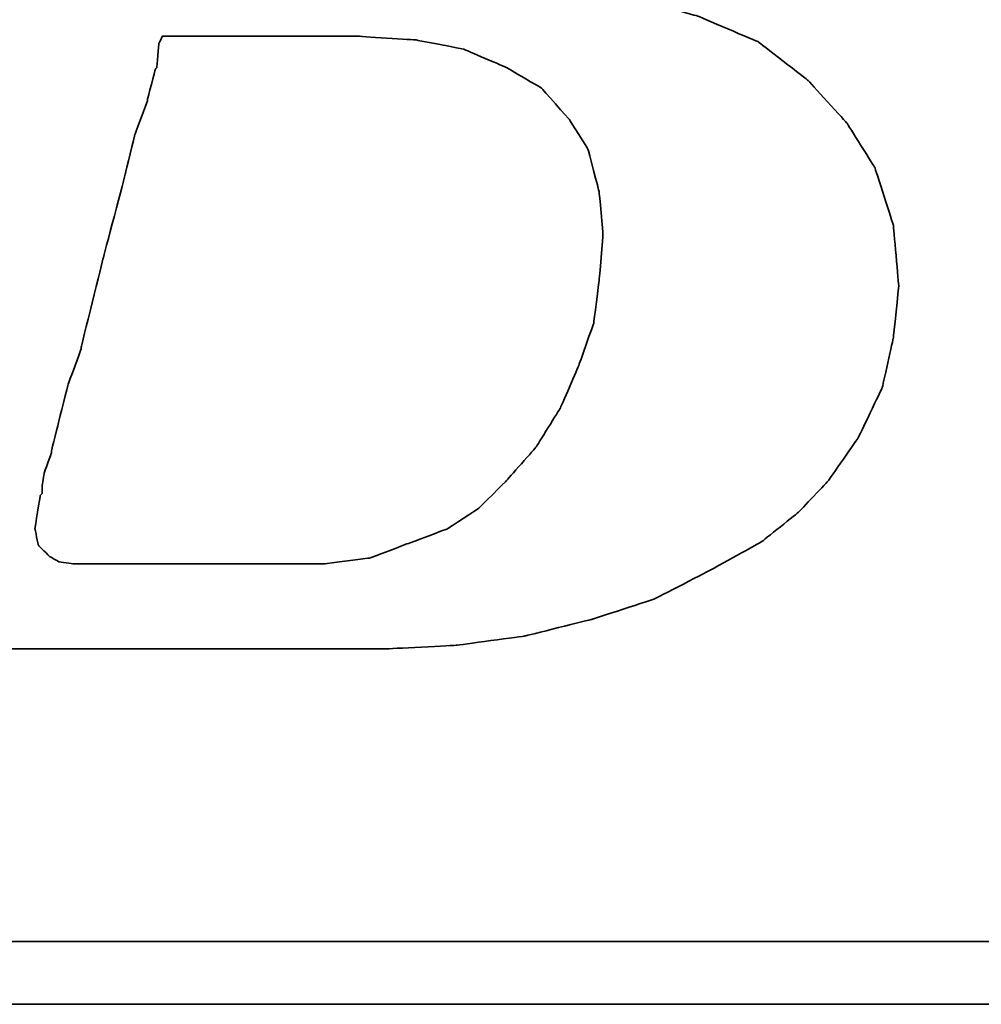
# Model space of a CAD drawing. Header units: inches. Extents: x 11 to 362, y 96 to 274.
# Tile 27 of 48: x 285.08 to 288.09, y 185.58 to 188.67. Entities that reach past the tile are written whole.
import ezdxf

# ---------------------------------------------------------------- set-up
doc = ezdxf.new("R2010")
doc.units = ezdxf.units.IN
doc.header["$LTSCALE"] = 0.25
doc.layers.add('DIM', color=4, linetype='Continuous')
doc.layers.add('layer 1', color=7, linetype='Continuous')

# ---------------------------------------------------------------- blocks, each defined once
blk = doc.blocks.new('TBI MOTION logo(完整正式版)')
at = {"layer": 'layer 1', "color": 22, "lineweight": 35}
for points, knots in [([(-64.65375, -6.86375), (-64.65375, -6.86375), (-64.84375, -7.29625), (-64.84375, -7.29625), (-64.84375, -7.29625), (-64.84375, -7.29625), (-64.86875, -7.34375), (-64.86875, -7.34375), (-64.86875, -7.34375), (-64.86875, -7.34375), (-64.86875, -7.36875), (-64.86875, -7.36875), (-64.86875, -7.36875), (-64.86875, -7.36875), (-65.15375, -7.65375), (-65.15375, -7.65375), (-65.15375, -7.65375), (-65.15375, -7.65375), (-65.17875, -7.65375), (-65.17875, -7.65375), (-65.17875, -7.65375), (-65.17875, -7.65375), (-65.20375, -7.67875), (-65.20375, -7.67875), (-65.20375, -7.67875), (-65.20375, -7.67875), (-65.58875, -7.87125), (-65.58875, -7.87125), (-65.58875, -7.87125), (-65.58875, -7.87125), (-65.63375, -7.87125), (-65.63375, -7.87125), (-65.63375, -7.87125), (-65.63375, -7.87125), (-65.65875, -7.89375), (-65.65875, -7.89375), (-65.65875, -7.89375), (-65.65875, -7.89375), (-66.09375, -7.94375), (-66.09375, -7.94375), (-66.09375, -7.94375), (-66.09375, -7.94375), (-66.11375, -7.94375), (-66.11375, -7.94375), (-66.11375, -7.94375), (-66.11375, -7.94375), (-66.16375, -7.94375), (-66.16375, -7.94375), (-66.16375, -7.94375), (-66.16375, -7.94375), (-66.30875, -7.94375), (-66.30875, -7.94375), (-66.30875, -7.94375), (-66.30875, -7.94375), (-66.69375, -7.94375), (-66.69375, -7.94375), (-66.69375, -7.94375), (-66.69375, -7.94375), (-67.07375, -7.94375), (-67.07375, -7.94375), (-67.07375, -7.94375), (-67.07375, -7.94375), (-67.12375, -7.94375), (-67.12375, -7.94375), (-67.12375, -7.94375), (-67.12375, -7.94375), (-67.12375, -7.96625), (-67.12375, -7.96625), (-67.12375, -7.96625), (-67.12375, -7.96625), (-67.14875, -7.99125), (-67.14875, -7.99125), (-67.14875, -7.99125), (-67.14875, -7.99125), (-67.24375, -8.34875), (-67.24375, -8.34875), (-67.24375, -8.34875), (-67.24375, -8.34875), (-67.31375, -8.68625), (-67.31375, -8.68625), (-67.31375, -8.68625), (-67.31375, -8.68625), (-67.26875, -8.68625), (-67.26875, -8.68625), (-67.26875, -8.68625), (-67.26875, -8.68625), (-67.07375, -8.68625), (-67.07375, -8.68625), (-67.07375, -8.68625), (-67.07375, -8.68625), (-66.54875, -8.68625), (-66.54875, -8.68625), (-66.54875, -8.68625), (-66.54875, -8.68625), (-65.82625, -8.68625), (-65.82625, -8.68625), (-65.82625, -8.68625), (-65.82625, -8.68625), (-65.01375, -8.68625), (-65.01375, -8.68625), (-65.01375, -8.68625), (-65.01375, -8.68625), (-64.05375, -8.68625), (-64.05375, -8.68625), (-64.05375, -8.68625), (-64.05375, -8.68625), (-62.08375, -8.68625), (-62.08375, -8.68625), (-62.08375, -8.68625), (-62.08375, -8.68625), (-60.06875, -8.68625), (-60.06875, -8.68625), (-60.06875, -8.68625), (-60.06875, -8.68625), (-59.10875, -8.68625), (-59.10875, -8.68625), (-59.10875, -8.68625), (-59.10875, -8.68625), (-58.29375, -8.68625), (-58.29375, -8.68625), (-58.29375, -8.68625), (-58.29375, -8.68625), (-57.57375, -8.68625), (-57.57375, -8.68625), (-57.57375, -8.68625), (-57.57375, -8.68625), (-57.04875, -8.68625), (-57.04875, -8.68625), (-57.04875, -8.68625), (-57.04875, -8.68625), (-56.85375, -8.68625), (-56.85375, -8.68625), (-56.85375, -8.68625), (-56.85375, -8.68625), (-56.70875, -8.68625), (-56.70875, -8.68625), (-56.70875, -8.68625), (-56.70875, -8.68625), (-56.61375, -8.68625), (-56.61375, -8.68625), (-56.61375, -8.68625), (-56.61375, -8.68625), (-56.56875, -8.68625), (-56.56875, -8.68625), (-56.56875, -8.68625), (-56.56875, -8.68625), (-55.65375, -8.63875), (-55.65375, -8.63875), (-55.65375, -8.63875), (-55.65375, -8.63875), (-54.76875, -8.51875), (-54.76875, -8.51875), (-54.76875, -8.51875), (-54.76875, -8.51875), (-53.90375, -8.30375), (-53.90375, -8.30375), (-53.90375, -8.30375), (-53.90375, -8.30375), (-53.08875, -8.03875), (-53.08875, -8.03875), (-53.08875, -8.03875), (-53.08875, -8.03875), (-52.34375, -7.65375), (-52.34375, -7.65375), (-52.34375, -7.65375), (-52.34375, -7.65375), (-51.69875, -7.29625), (-51.69875, -7.29625), (-51.69875, -7.29625), (-51.69875, -7.29625), (-51.21875, -6.91125), (-51.21875, -6.91125), (-51.21875, -6.91125), (-51.21875, -6.91125), (-50.83375, -6.50375), (-50.83375, -6.50375), (-50.83375, -6.50375), (-50.83375, -6.50375), (-50.44875, -5.94875), (-50.44875, -5.94875), (-50.44875, -5.94875), (-50.44875, -5.94875), (-50.13875, -5.30375), (-50.13875, -5.30375), (-50.13875, -5.30375), (-50.13875, -5.30375), (-49.99375, -4.65375), (-49.99375, -4.65375), (-49.99375, -4.65375), (-49.99375, -4.65375), (-49.92375, -3.98375), (-49.92375, -3.98375), (-49.92375, -3.98375), (-49.92375, -3.98375), (-49.99375, -3.19374), (-49.99375, -3.19374), (-49.99375, -3.19374), (-49.99375, -3.19374), (-50.23374, -2.44874), (-50.23374, -2.44874), (-50.23374, -2.44874), (-50.23374, -2.44874), (-50.59375, -1.87374), (-50.59375, -1.87374), (-50.59375, -1.87374), (-50.59375, -1.87374), (-51.09875, -1.31874), (-51.09875, -1.31874), (-51.09875, -1.31874), (-51.09875, -1.31874), (-51.74375, -0.81875), (-51.74375, -0.81875), (-51.74375, -0.81875), (-51.74375, -0.81875), (-52.53875, -0.48125), (-52.53875, -0.48125), (-52.53875, -0.48125), (-52.53875, -0.48125), (-53.47375, -0.21875), (-53.47375, -0.21875), (-53.47375, -0.21875), (-53.47375, -0.21875), (-54.52875, -0.04874), (-54.52875, -0.04874), (-54.52875, -0.04874), (-54.52875, -0.04874), (-55.65375, 0.12125), (-55.65375, 0.12125), (-55.65375, 0.12125), (-55.65375, 0.12125), (-54.50375, 0.28624), (-54.50375, 0.28624), (-54.50375, 0.28624), (-54.50375, 0.28624), (-53.83375, 0.38124), (-53.83375, 0.38124), (-53.83375, 0.38124), (-53.83375, 0.38124), (-53.18375, 0.50125), (-53.18375, 0.50125), (-53.18375, 0.50125), (-53.18375, 0.50125), (-52.55875, 0.66874), (-52.55875, 0.66874), (-52.55875, 0.66874), (-52.55875, 0.66874), (-52.03375, 0.86124), (-52.03375, 0.86124), (-52.03375, 0.86124), (-52.03375, 0.86124), (-51.50374, 1.03124), (-51.50374, 1.03124), (-51.50374, 1.03124), (-51.50374, 1.03124), (-51.09875, 1.27125), (-51.09875, 1.27125), (-51.09875, 1.27125), (-51.09875, 1.27125), (-50.71375, 1.48624), (-50.71375, 1.48624), (-50.71375, 1.48624), (-50.71375, 1.48624), (-50.37625, 1.77625), (-50.37625, 1.77625), (-50.37625, 1.77625), (-50.37625, 1.77625), (-49.82375, 2.37625), (-49.82375, 2.37625), (-49.82375, 2.37625), (-49.82375, 2.37625), (-49.41875, 2.99625), (-49.41875, 2.99625), (-49.41875, 2.99625), (-49.41875, 2.99625), (-49.22375, 3.76625), (-49.22375, 3.76625), (-49.22375, 3.76625), (-49.22375, 3.76625), (-49.15375, 4.50874), (-49.15375, 4.50874), (-49.15375, 4.50874), (-49.15375, 4.50874), (-49.20375, 5.25125), (-49.20375, 5.25125), (-49.20375, 5.25125), (-49.20375, 5.25125), (-49.41875, 5.92625), (-49.41875, 5.92625), (-49.41875, 5.92625), (-49.41875, 5.92625), (-49.77875, 6.47625), (-49.77875, 6.47625), (-49.77875, 6.47625), (-49.77875, 6.47625), (-50.33125, 7.02624), (-50.33125, 7.02624), (-50.33125, 7.02624), (-50.33125, 7.02624), (-51.00125, 7.43625), (-51.00125, 7.43625), (-51.00125, 7.43625), (-51.00125, 7.43625), (-51.79375, 7.72625), (-51.79375, 7.72625), (-51.79375, 7.72625), (-51.79375, 7.72625), (-52.72875, 7.89124), (-52.72875, 7.89124), (-52.72875, 7.89124), (-52.72875, 7.89124), (-53.83375, 7.98625), (-53.83375, 7.98625), (-53.83375, 7.98625), (-53.83375, 7.98625), (-53.92875, 7.98625), (-53.92875, 7.98625), (-53.92875, 7.98625), (-53.92875, 7.98625), (-54.26375, 7.98625), (-54.26375, 7.98625), (-54.26375, 7.98625), (-54.26375, 7.98625), (-54.74375, 7.98625), (-54.74375, 7.98625), (-54.74375, 7.98625), (-54.74375, 7.98625), (-55.36875, 7.98625), (-55.36875, 7.98625), (-55.36875, 7.98625), (-55.36875, 7.98625), (-56.13375, 7.98625), (-56.13375, 7.98625), (-56.13375, 7.98625), (-56.13375, 7.98625), (-56.94875, 7.98625), (-56.94875, 7.98625), (-56.94875, 7.98625), (-56.94875, 7.98625), (-58.77625, 7.98625), (-58.77625, 7.98625), (-58.77625, 7.98625), (-58.77625, 7.98625), (-60.59875, 7.98625), (-60.59875, 7.98625), (-60.59875, 7.98625), (-60.59875, 7.98625), (-61.41375, 7.98625), (-61.41375, 7.98625), (-61.41375, 7.98625), (-61.41375, 7.98625), (-62.17875, 7.98625), (-62.17875, 7.98625), (-62.17875, 7.98625), (-62.17875, 7.98625), (-62.80375, 7.98625), (-62.80375, 7.98625), (-62.80375, 7.98625), (-62.80375, 7.98625), (-63.30625, 7.98625), (-63.30625, 7.98625), (-63.30625, 7.98625), (-63.30625, 7.98625), (-63.57375, 7.98625), (-63.57375, 7.98625), (-63.57375, 7.98625), (-63.57375, 7.98625), (-63.57375, 7.96375), (-63.57375, 7.96375), (-63.57375, 7.96375), (-63.57375, 7.96375), (-63.59875, 7.94125), (-63.59875, 7.94125), (-63.59875, 7.94125), (-63.59875, 7.94125), (-63.69375, 7.55625), (-63.69375, 7.55625), (-63.69375, 7.55625), (-63.69375, 7.55625), (-63.76375, 7.24624), (-63.76375, 7.24624), (-63.76375, 7.24624), (-63.76375, 7.24624), (-63.23875, 7.24624), (-63.23875, 7.24624), (-63.23875, 7.24624), (-63.23875, 7.24624), (-62.75875, 7.24624), (-62.75875, 7.24624), (-62.75875, 7.24624), (-62.75875, 7.24624), (-62.61125, 7.24624), (-62.61125, 7.24624), (-62.61125, 7.24624), (-62.61125, 7.24624), (-62.56625, 7.24624), (-62.56625, 7.24624), (-62.56625, 7.24624), (-62.56625, 7.24624), (-62.22875, 7.24624), (-62.22875, 7.24624), (-62.22875, 7.24624), (-62.22875, 7.24624), (-62.20375, 7.24624), (-62.20375, 7.24624), (-62.20375, 7.24624), (-62.20375, 7.24624), (-62.17875, 7.21875), (-62.17875, 7.21875), (-62.17875, 7.21875), (-62.17875, 7.21875), (-61.96375, 7.17125), (-61.96375, 7.17125), (-61.96375, 7.17125), (-61.96375, 7.17125), (-61.72375, 7.12624), (-61.72375, 7.12624), (-61.72375, 7.12624), (-61.72375, 7.12624), (-61.70375, 7.12624), (-61.70375, 7.12624), (-61.70375, 7.12624), (-61.70375, 7.12624), (-61.55875, 7.07624), (-61.55875, 7.07624), (-61.55875, 7.07624), (-61.55875, 7.07624), (-61.50875, 7.07624), (-61.50875, 7.07624), (-61.50875, 7.07624), (-61.50875, 7.07624), (-61.48375, 7.02624), (-61.48375, 7.02624), (-61.48375, 7.02624), (-61.48375, 7.02624), (-61.31875, 6.83375), (-61.31875, 6.83375), (-61.31875, 6.83375), (-61.31875, 6.83375), (-61.29375, 6.81125), (-61.29375, 6.81125), (-61.29375, 6.81125), (-61.29375, 6.81125), (-61.29375, 6.78625), (-61.29375, 6.78625), (-61.29375, 6.78625), (-61.29375, 6.78625), (-61.19875, 6.50124), (-61.19875, 6.50124), (-61.19875, 6.50124), (-61.19875, 6.50124), (-61.17375, 6.45124), (-61.17375, 6.45124), (-61.17375, 6.45124), (-61.17375, 6.45124), (-61.19875, 6.40625), (-61.19875, 6.40625), (-61.19875, 6.40625), (-61.19875, 6.40625), (-61.26875, 5.99624), (-61.26875, 5.99624), (-61.26875, 5.99624), (-61.26875, 5.99624), (-61.26875, 5.85125), (-61.26875, 5.85125), (-61.26875, 5.85125), (-61.26875, 5.85125), (-61.26875, 5.82625), (-61.26875, 5.82625), (-61.26875, 5.82625), (-61.26875, 5.82625), (-61.29375, 5.80625), (-61.29375, 5.80625), (-61.29375, 5.80625), (-61.29375, 5.80625), (-61.34125, 5.66125), (-61.34125, 5.66125), (-61.34125, 5.66125), (-61.34125, 5.66125), (-61.41375, 5.44625), (-61.41375, 5.44625), (-61.41375, 5.44625), (-61.41375, 5.44625), (-61.48375, 5.15625), (-61.48375, 5.15625), (-61.48375, 5.15625), (-61.48375, 5.15625), (-61.58375, 4.82124), (-61.58375, 4.82124), (-61.58375, 4.82124), (-61.58375, 4.82124), (-61.79875, 4.00375), (-61.79875, 4.00375), (-61.79875, 4.00375), (-61.79875, 4.00375), (-62.05875, 2.99625), (-62.05875, 2.99625), (-62.05875, 2.99625), (-62.05875, 2.99625), (-62.34875, 1.91625), (-62.34875, 1.91625), (-62.34875, 1.91625), (-62.34875, 1.91625), (-62.97375, -0.41124), (-62.97375, -0.41124), (-62.97375, -0.41124), (-62.97375, -0.41124), (-63.59875, -2.75875), (-63.59875, -2.75875), (-63.59875, -2.75875), (-63.59875, -2.75875), (-63.88375, -3.86374), (-63.88375, -3.86374), (-63.88375, -3.86374), (-63.88375, -3.86374), (-64.14875, -4.82374), (-64.14875, -4.82374), (-64.14875, -4.82374), (-64.14875, -4.82374), (-64.36375, -5.64125), (-64.36375, -5.64125), (-64.36375, -5.64125), (-64.36375, -5.64125), (-64.43625, -5.97625), (-64.43625, -5.97625), (-64.43625, -5.97625), (-64.43625, -5.97625), (-64.50875, -6.28625), (-64.50875, -6.28625), (-64.50875, -6.28625), (-64.50875, -6.28625), (-64.50875, -6.30875), (-64.50875, -6.30875), (-64.50875, -6.30875), (-64.50875, -6.30875), (-64.57875, -6.50375), (-64.57875, -6.50375), (-64.57875, -6.50375), (-64.57875, -6.50375), (-64.62875, -6.69625), (-64.62875, -6.69625), (-64.62875, -6.69625), (-64.62875, -6.69625), (-64.62875, -6.76875), (-64.62875, -6.76875), (-64.62875, -6.76875), (-64.62875, -6.76875), (-64.62875, -6.81375), (-64.62875, -6.81375), (-64.62875, -6.81375), (-64.62875, -6.81375), (-64.62875, -6.83875), (-64.62875, -6.83875), (-64.62875, -6.83875), (-64.62875, -6.83875), (-64.65375, -6.86375), (-64.65375, -6.86375)], [0, 0, 0, 0, 0.00719424, 0.00719424, 0.00719424, 0.00719425, 0.01438849, 0.01438849, 0.01438849, 0.0143885, 0.02158273, 0.02158273, 0.02158273, 0.02158274, 0.02877698, 0.02877698, 0.02877698, 0.02877699, 0.03597122, 0.03597122, 0.03597122, 0.03597123, 0.04316547, 0.04316547, 0.04316547, 0.04316548, 0.05035971, 0.05035971, 0.05035971, 0.05035972, 0.05755396, 0.05755396, 0.05755396, 0.05755397, 0.0647482, 0.0647482, 0.0647482, 0.06474821, 0.07194245, 0.07194245, 0.07194245, 0.07194246, 0.07913669, 0.07913669, 0.07913669, 0.0791367, 0.08633094, 0.08633094, 0.08633094, 0.08633095, 0.09352518, 0.09352518, 0.09352518, 0.09352519, 0.10071942, 0.10071942, 0.10071942, 0.10071943, 0.10791367, 0.10791367, 0.10791367, 0.10791368, 0.11510791, 0.11510791, 0.11510791, 0.11510792, 0.12230216, 0.12230216, 0.12230216, 0.12230217, 0.1294964, 0.1294964, 0.1294964, 0.12949641, 0.13669065, 0.13669065, 0.13669065, 0.13669066, 0.14388489, 0.14388489, 0.14388489, 0.1438849, 0.15107914, 0.15107914, 0.15107914, 0.15107915, 0.15827338, 0.15827338, 0.15827338, 0.15827339, 0.16546763, 0.16546763, 0.16546763, 0.16546764, 0.17266187, 0.17266187, 0.17266187, 0.17266188, 0.17985612, 0.17985612, 0.17985612, 0.17985613, 0.18705036, 0.18705036, 0.18705036, 0.18705037, 0.1942446, 0.1942446, 0.1942446, 0.19424461, 0.20143885, 0.20143885, 0.20143885, 0.20143886, 0.20863309, 0.20863309, 0.20863309, 0.2086331, 0.21582734, 0.21582734, 0.21582734, 0.21582735, 0.22302158, 0.22302158, 0.22302158, 0.22302159, 0.23021583, 0.23021583, 0.23021583, 0.23021584, 0.23741007, 0.23741007, 0.23741007, 0.23741008, 0.24460432, 0.24460432, 0.24460432, 0.24460433, 0.25179856, 0.25179856, 0.25179856, 0.25179857, 0.25899281, 0.25899281, 0.25899281, 0.25899282, 0.26618705, 0.26618705, 0.26618705, 0.26618706, 0.27338129, 0.27338129, 0.27338129, 0.2733813, 0.28057554, 0.28057554, 0.28057554, 0.28057555, 0.28776978, 0.28776978, 0.28776978, 0.28776979, 0.29496403, 0.29496403, 0.29496403, 0.29496404, 0.30215827, 0.30215827, 0.30215827, 0.30215828, 0.30935252, 0.30935252, 0.30935252, 0.30935253, 0.31654676, 0.31654676, 0.31654676, 0.31654677, 0.32374101, 0.32374101, 0.32374101, 0.32374102, 0.33093525, 0.33093525, 0.33093525, 0.33093526, 0.3381295, 0.3381295, 0.3381295, 0.33812951, 0.34532374, 0.34532374, 0.34532374, 0.34532375, 0.35251799, 0.35251799, 0.35251799, 0.352518, 0.35971223, 0.35971223, 0.35971223, 0.35971224, 0.36690647, 0.36690647, 0.36690647, 0.36690648, 0.37410072, 0.37410072, 0.37410072, 0.37410073, 0.38129496, 0.38129496, 0.38129496, 0.38129497, 0.38848921, 0.38848921, 0.38848921, 0.38848922, 0.39568345, 0.39568345, 0.39568345, 0.39568346, 0.4028777, 0.4028777, 0.4028777, 0.40287771, 0.41007194, 0.41007194, 0.41007194, 0.41007195, 0.41726619, 0.41726619, 0.41726619, 0.4172662, 0.42446043, 0.42446043, 0.42446043, 0.42446044, 0.43165468, 0.43165468, 0.43165468, 0.43165469, 0.43884892, 0.43884892, 0.43884892, 0.43884893, 0.44604317, 0.44604317, 0.44604317, 0.44604318, 0.45323741, 0.45323741, 0.45323741, 0.45323742, 0.46043165, 0.46043165, 0.46043165, 0.46043166, 0.4676259, 0.4676259, 0.4676259, 0.46762591, 0.47482014, 0.47482014, 0.47482014, 0.47482015, 0.48201439, 0.48201439, 0.48201439, 0.4820144, 0.48920863, 0.48920863, 0.48920863, 0.48920864, 0.49640288, 0.49640288, 0.49640288, 0.49640289, 0.50359712, 0.50359712, 0.50359712, 0.50359713, 0.51079137, 0.51079137, 0.51079137, 0.51079138, 0.51798561, 0.51798561, 0.51798561, 0.51798562, 0.52517986, 0.52517986, 0.52517986, 0.52517987, 0.5323741, 0.5323741, 0.5323741, 0.53237411, 0.53956835, 0.53956835, 0.53956835, 0.53956836, 0.54676259, 0.54676259, 0.54676259, 0.5467626, 0.55395683, 0.55395683, 0.55395683, 0.55395684, 0.56115108, 0.56115108, 0.56115108, 0.56115109, 0.56834532, 0.56834532, 0.56834532, 0.56834533, 0.57553957, 0.57553957, 0.57553957, 0.57553958, 0.58273381, 0.58273381, 0.58273381, 0.58273382, 0.58992806, 0.58992806, 0.58992806, 0.58992807, 0.5971223, 0.5971223, 0.5971223, 0.59712231, 0.60431655, 0.60431655, 0.60431655, 0.60431656, 0.61151079, 0.61151079, 0.61151079, 0.6115108, 0.61870504, 0.61870504, 0.61870504, 0.61870505, 0.62589928, 0.62589928, 0.62589928, 0.62589929, 0.63309353, 0.63309353, 0.63309353, 0.63309354, 0.64028777, 0.64028777, 0.64028777, 0.64028778, 0.64748201, 0.64748201, 0.64748201, 0.64748202, 0.65467626, 0.65467626, 0.65467626, 0.65467627, 0.6618705, 0.6618705, 0.6618705, 0.66187051, 0.66906475, 0.66906475, 0.66906475, 0.66906476, 0.67625899, 0.67625899, 0.67625899, 0.676259, 0.68345324, 0.68345324, 0.68345324, 0.68345325, 0.69064748, 0.69064748, 0.69064748, 0.69064749, 0.69784173, 0.69784173, 0.69784173, 0.69784174, 0.70503597, 0.70503597, 0.70503597, 0.70503598, 0.71223022, 0.71223022, 0.71223022, 0.71223023, 0.71942446, 0.71942446, 0.71942446, 0.71942447, 0.72661871, 0.72661871, 0.72661871, 0.72661872, 0.73381295, 0.73381295, 0.73381295, 0.73381296, 0.74100719, 0.74100719, 0.74100719, 0.7410072, 0.74820144, 0.74820144, 0.74820144, 0.74820145, 0.75539568, 0.75539568, 0.75539568, 0.75539569, 0.76258993, 0.76258993, 0.76258993, 0.76258994, 0.76978417, 0.76978417, 0.76978417, 0.76978418, 0.77697842, 0.77697842, 0.77697842, 0.77697843, 0.78417266, 0.78417266, 0.78417266, 0.78417267, 0.79136691, 0.79136691, 0.79136691, 0.79136692, 0.79856115, 0.79856115, 0.79856115, 0.79856116, 0.8057554, 0.8057554, 0.8057554, 0.80575541, 0.81294964, 0.81294964, 0.81294964, 0.81294965, 0.82014388, 0.82014388, 0.82014388, 0.82014389, 0.82733813, 0.82733813, 0.82733813, 0.82733814, 0.83453237, 0.83453237, 0.83453237, 0.83453238, 0.84172662, 0.84172662, 0.84172662, 0.84172663, 0.84892086, 0.84892086, 0.84892086, 0.84892087, 0.85611511, 0.85611511, 0.85611511, 0.85611512, 0.86330935, 0.86330935, 0.86330935, 0.86330936, 0.8705036, 0.8705036, 0.8705036, 0.87050361, 0.87769784, 0.87769784, 0.87769784, 0.87769785, 0.88489209, 0.88489209, 0.88489209, 0.8848921, 0.89208633, 0.89208633, 0.89208633, 0.89208634, 0.89928058, 0.89928058, 0.89928058, 0.89928059, 0.90647482, 0.90647482, 0.90647482, 0.90647483, 0.91366906, 0.91366906, 0.91366906, 0.91366907, 0.92086331, 0.92086331, 0.92086331, 0.92086332, 0.92805755, 0.92805755, 0.92805755, 0.92805756, 0.9352518, 0.9352518, 0.9352518, 0.93525181, 0.94244604, 0.94244604, 0.94244604, 0.94244605, 0.94964029, 0.94964029, 0.94964029, 0.9496403, 0.95683453, 0.95683453, 0.95683453, 0.95683454, 0.96402878, 0.96402878, 0.96402878, 0.96402879, 0.97122302, 0.97122302, 0.97122302, 0.97122303, 0.97841727, 0.97841727, 0.97841727, 0.97841728, 0.98561151, 0.98561151, 0.98561151, 0.98561152, 0.99280576, 0.99280576, 0.99280576, 0.99280577, 1, 1, 1, 1]), ([(-61.03125, -6.57375), (-61.03125, -6.57375), (-61.03125, -6.67125), (-61.03125, -6.67125), (-61.03125, -6.67125), (-61.03125, -6.67125), (-61.05375, -6.69625), (-61.05375, -6.69625), (-61.05375, -6.69625), (-61.05375, -6.69625), (-61.12375, -7.12875), (-61.12375, -7.12875), (-61.12375, -7.12875), (-61.12375, -7.12875), (-61.07875, -7.34375), (-61.07875, -7.34375), (-61.07875, -7.34375), (-61.07875, -7.34375), (-60.93375, -7.48875), (-60.93375, -7.48875), (-60.93375, -7.48875), (-60.93375, -7.48875), (-60.81375, -7.55625), (-60.81375, -7.55625), (-60.81375, -7.55625), (-60.81375, -7.55625), (-60.62375, -7.58375), (-60.62375, -7.58375), (-60.62375, -7.58375), (-60.62375, -7.58375), (-60.30875, -7.58375), (-60.30875, -7.58375), (-60.30875, -7.58375), (-60.30875, -7.58375), (-59.97375, -7.58375), (-59.97375, -7.58375), (-59.97375, -7.58375), (-59.97375, -7.58375), (-59.87875, -7.58375), (-59.87875, -7.58375), (-59.87875, -7.58375), (-59.87875, -7.58375), (-59.63625, -7.58375), (-59.63625, -7.58375), (-59.63625, -7.58375), (-59.63625, -7.58375), (-58.96875, -7.58375), (-58.96875, -7.58375), (-58.96875, -7.58375), (-58.96875, -7.58375), (-58.29375, -7.58375), (-58.29375, -7.58375), (-58.29375, -7.58375), (-58.29375, -7.58375), (-58.05375, -7.58375), (-58.05375, -7.58375), (-58.05375, -7.58375), (-58.05375, -7.58375), (-57.98375, -7.58375), (-57.98375, -7.58375), (-57.98375, -7.58375), (-57.98375, -7.58375), (-57.35875, -7.58375), (-57.35875, -7.58375), (-57.35875, -7.58375), (-57.35875, -7.58375), (-56.78375, -7.50875), (-56.78375, -7.50875), (-56.78375, -7.50875), (-56.78375, -7.50875), (-56.27875, -7.31875), (-56.27875, -7.31875), (-56.27875, -7.31875), (-56.27875, -7.31875), (-55.77375, -7.12875), (-55.77375, -7.12875), (-55.77375, -7.12875), (-55.77375, -7.12875), (-55.36875, -6.86375), (-55.36875, -6.86375), (-55.36875, -6.86375), (-55.36875, -6.86375), (-55.00875, -6.50375), (-55.00875, -6.50375), (-55.00875, -6.50375), (-55.00875, -6.50375), (-54.62375, -6.06875), (-54.62375, -6.06875), (-54.62375, -6.06875), (-54.62375, -6.06875), (-54.31375, -5.56875), (-54.31375, -5.56875), (-54.31375, -5.56875), (-54.31375, -5.56875), (-54.07375, -5.01625), (-54.07375, -5.01625), (-54.07375, -5.01625), (-54.07375, -5.01625), (-53.87875, -4.46374), (-53.87875, -4.46374), (-53.87875, -4.46374), (-53.87875, -4.46374), (-53.80875, -3.91375), (-53.80875, -3.91375), (-53.80875, -3.91375), (-53.80875, -3.91375), (-53.75875, -3.31375), (-53.75875, -3.31375), (-53.75875, -3.31375), (-53.75875, -3.31375), (-53.80875, -2.75875), (-53.80875, -2.75875), (-53.80875, -2.75875), (-53.80875, -2.75875), (-53.95375, -2.20875), (-53.95375, -2.20875), (-53.95375, -2.20875), (-53.95375, -2.20875), (-54.19375, -1.82625), (-54.19375, -1.82625), (-54.19375, -1.82625), (-54.19375, -1.82625), (-54.55375, -1.41875), (-54.55375, -1.41875), (-54.55375, -1.41875), (-54.55375, -1.41875), (-55.00875, -1.15125), (-55.00875, -1.15125), (-55.00875, -1.15125), (-55.00875, -1.15125), (-55.56125, -0.91375), (-55.56125, -0.91375), (-55.56125, -0.91375), (-55.56125, -0.91375), (-56.18125, -0.79375), (-56.18125, -0.79375), (-56.18125, -0.79375), (-56.18125, -0.79375), (-56.94875, -0.74374), (-56.94875, -0.74374), (-56.94875, -0.74374), (-56.94875, -0.74374), (-56.99875, -0.74374), (-56.99875, -0.74374), (-56.99875, -0.74374), (-56.99875, -0.74374), (-57.09375, -0.74374), (-57.09375, -0.74374), (-57.09375, -0.74374), (-57.09375, -0.74374), (-57.38375, -0.74374), (-57.38375, -0.74374), (-57.38375, -0.74374), (-57.38375, -0.74374), (-57.76875, -0.74374), (-57.76875, -0.74374), (-57.76875, -0.74374), (-57.76875, -0.74374), (-58.24625, -0.74374), (-58.24625, -0.74374), (-58.24625, -0.74374), (-58.24625, -0.74374), (-58.72875, -0.74374), (-58.72875, -0.74374), (-58.72875, -0.74374), (-58.72875, -0.74374), (-59.20875, -0.74374), (-59.20875, -0.74374), (-59.20875, -0.74374), (-59.20875, -0.74374), (-59.46875, -0.74374), (-59.46875, -0.74374), (-59.46875, -0.74374), (-59.46875, -0.74374), (-59.51625, -0.83875), (-59.51625, -0.83875), (-59.51625, -0.83875), (-59.51625, -0.83875), (-59.54375, -1.15125), (-59.54375, -1.15125), (-59.54375, -1.15125), (-59.54375, -1.15125), (-59.56375, -1.17874), (-59.56375, -1.17874), (-59.56375, -1.17874), (-59.56375, -1.17874), (-59.66375, -1.55875), (-59.66375, -1.55875), (-59.66375, -1.55875), (-59.66375, -1.55875), (-59.66375, -1.58375), (-59.66375, -1.58375), (-59.66375, -1.58375), (-59.66375, -1.58375), (-59.82875, -2.01874), (-59.82875, -2.01874), (-59.82875, -2.01874), (-59.82875, -2.01874), (-59.94875, -2.52125), (-59.94875, -2.52125), (-59.94875, -2.52125), (-59.94875, -2.52125), (-60.23875, -3.62375), (-60.23875, -3.62375), (-60.23875, -3.62375), (-60.23875, -3.62375), (-60.52375, -4.77624), (-60.52375, -4.77624), (-60.52375, -4.77624), (-60.52375, -4.77624), (-60.52375, -4.79874), (-60.52375, -4.79874), (-60.52375, -4.79874), (-60.52375, -4.79874), (-60.69125, -5.25375), (-60.69125, -5.25375), (-60.69125, -5.25375), (-60.69125, -5.25375), (-60.81375, -5.73625), (-60.81375, -5.73625), (-60.81375, -5.73625), (-60.81375, -5.73625), (-60.90875, -6.11875), (-60.90875, -6.11875), (-60.90875, -6.11875), (-60.90875, -6.11875), (-60.90875, -6.14375), (-60.90875, -6.14375), (-60.90875, -6.14375), (-60.90875, -6.14375), (-61.00375, -6.40875), (-61.00375, -6.40875), (-61.00375, -6.40875), (-61.00375, -6.40875), (-61.03125, -6.57375), (-61.03125, -6.57375)], [0, 0, 0, 0, 0.01694915, 0.01694915, 0.01694915, 0.01694916, 0.03389831, 0.03389831, 0.03389831, 0.03389832, 0.05084746, 0.05084746, 0.05084746, 0.05084747, 0.06779661, 0.06779661, 0.06779661, 0.06779662, 0.08474576, 0.08474576, 0.08474576, 0.08474577, 0.10169492, 0.10169492, 0.10169492, 0.10169493, 0.11864407, 0.11864407, 0.11864407, 0.11864408, 0.13559322, 0.13559322, 0.13559322, 0.13559323, 0.15254237, 0.15254237, 0.15254237, 0.15254238, 0.16949153, 0.16949153, 0.16949153, 0.16949154, 0.18644068, 0.18644068, 0.18644068, 0.18644069, 0.20338983, 0.20338983, 0.20338983, 0.20338984, 0.22033898, 0.22033898, 0.22033898, 0.22033899, 0.23728814, 0.23728814, 0.23728814, 0.23728815, 0.25423729, 0.25423729, 0.25423729, 0.2542373, 0.27118644, 0.27118644, 0.27118644, 0.27118645, 0.28813559, 0.28813559, 0.28813559, 0.2881356, 0.30508475, 0.30508475, 0.30508475, 0.30508476, 0.3220339, 0.3220339, 0.3220339, 0.32203391, 0.33898305, 0.33898305, 0.33898305, 0.33898306, 0.3559322, 0.3559322, 0.3559322, 0.35593221, 0.37288136, 0.37288136, 0.37288136, 0.37288137, 0.38983051, 0.38983051, 0.38983051, 0.38983052, 0.40677966, 0.40677966, 0.40677966, 0.40677967, 0.42372881, 0.42372881, 0.42372881, 0.42372882, 0.44067797, 0.44067797, 0.44067797, 0.44067798, 0.45762712, 0.45762712, 0.45762712, 0.45762713, 0.47457627, 0.47457627, 0.47457627, 0.47457628, 0.49152542, 0.49152542, 0.49152542, 0.49152543, 0.50847458, 0.50847458, 0.50847458, 0.50847459, 0.52542373, 0.52542373, 0.52542373, 0.52542374, 0.54237288, 0.54237288, 0.54237288, 0.54237289, 0.55932203, 0.55932203, 0.55932203, 0.55932204, 0.57627119, 0.57627119, 0.57627119, 0.5762712, 0.59322034, 0.59322034, 0.59322034, 0.59322035, 0.61016949, 0.61016949, 0.61016949, 0.6101695, 0.62711864, 0.62711864, 0.62711864, 0.62711865, 0.6440678, 0.6440678, 0.6440678, 0.64406781, 0.66101695, 0.66101695, 0.66101695, 0.66101696, 0.6779661, 0.6779661, 0.6779661, 0.67796611, 0.69491525, 0.69491525, 0.69491525, 0.69491526, 0.71186441, 0.71186441, 0.71186441, 0.71186442, 0.72881356, 0.72881356, 0.72881356, 0.72881357, 0.74576271, 0.74576271, 0.74576271, 0.74576272, 0.76271186, 0.76271186, 0.76271186, 0.76271187, 0.77966102, 0.77966102, 0.77966102, 0.77966103, 0.79661017, 0.79661017, 0.79661017, 0.79661018, 0.81355932, 0.81355932, 0.81355932, 0.81355933, 0.83050847, 0.83050847, 0.83050847, 0.83050848, 0.84745763, 0.84745763, 0.84745763, 0.84745764, 0.86440678, 0.86440678, 0.86440678, 0.86440679, 0.88135593, 0.88135593, 0.88135593, 0.88135594, 0.89830508, 0.89830508, 0.89830508, 0.89830509, 0.91525424, 0.91525424, 0.91525424, 0.91525425, 0.93220339, 0.93220339, 0.93220339, 0.9322034, 0.94915254, 0.94915254, 0.94915254, 0.94915255, 0.96610169, 0.96610169, 0.96610169, 0.9661017, 0.98305085, 0.98305085, 0.98305085, 0.98305086, 1, 1, 1, 1]), ([(75.90875, -9.47875), (75.90875, -9.47875), (75.90875, -12.28625), (75.90875, -12.28625), (75.90875, -12.28625), (75.90875, -12.28625), (75.90875, -12.47875), (75.90875, -12.47875), (75.90875, -12.47875), (75.90875, -12.47875), (75.71625, -12.47875), (75.71625, -12.47875), (75.71625, -12.47875), (75.71625, -12.47875), (-88.32875, -12.47875), (-88.32875, -12.47875), (-88.32875, -12.47875), (-88.32875, -12.47875), (-88.32875, -13.29375), (-88.32875, -13.29375), (-88.32875, -13.29375), (-88.32875, -13.29375), (82.89125, -13.29375), (82.89125, -13.29375), (82.89125, -13.29375), (82.89125, -13.29375), (75.90875, -9.47875), (75.90875, -9.47875)], [0, 0, 0, 0, 0.14285714, 0.14285714, 0.14285714, 0.14285715, 0.28571429, 0.28571429, 0.28571429, 0.2857143, 0.42857143, 0.42857143, 0.42857143, 0.42857144, 0.57142857, 0.57142857, 0.57142857, 0.57142858, 0.71428571, 0.71428571, 0.71428571, 0.71428572, 0.85714286, 0.85714286, 0.85714286, 0.85714287, 1, 1, 1, 1])]:
    blk.add_open_spline(points, degree=3, knots=knots, dxfattribs=at)

msp = doc.modelspace()

# ---------------------------------------------------------------- block references
at = {"layer": 'DIM', "xscale": 0.2416979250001, "yscale": 0.2416979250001, "zscale": 0.2416979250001}
msp.add_blockref('TBI MOTION logo(完整正式版)', (299.9017, 188.797), dxfattribs=at)

doc.saveas('drawing.dxf')
